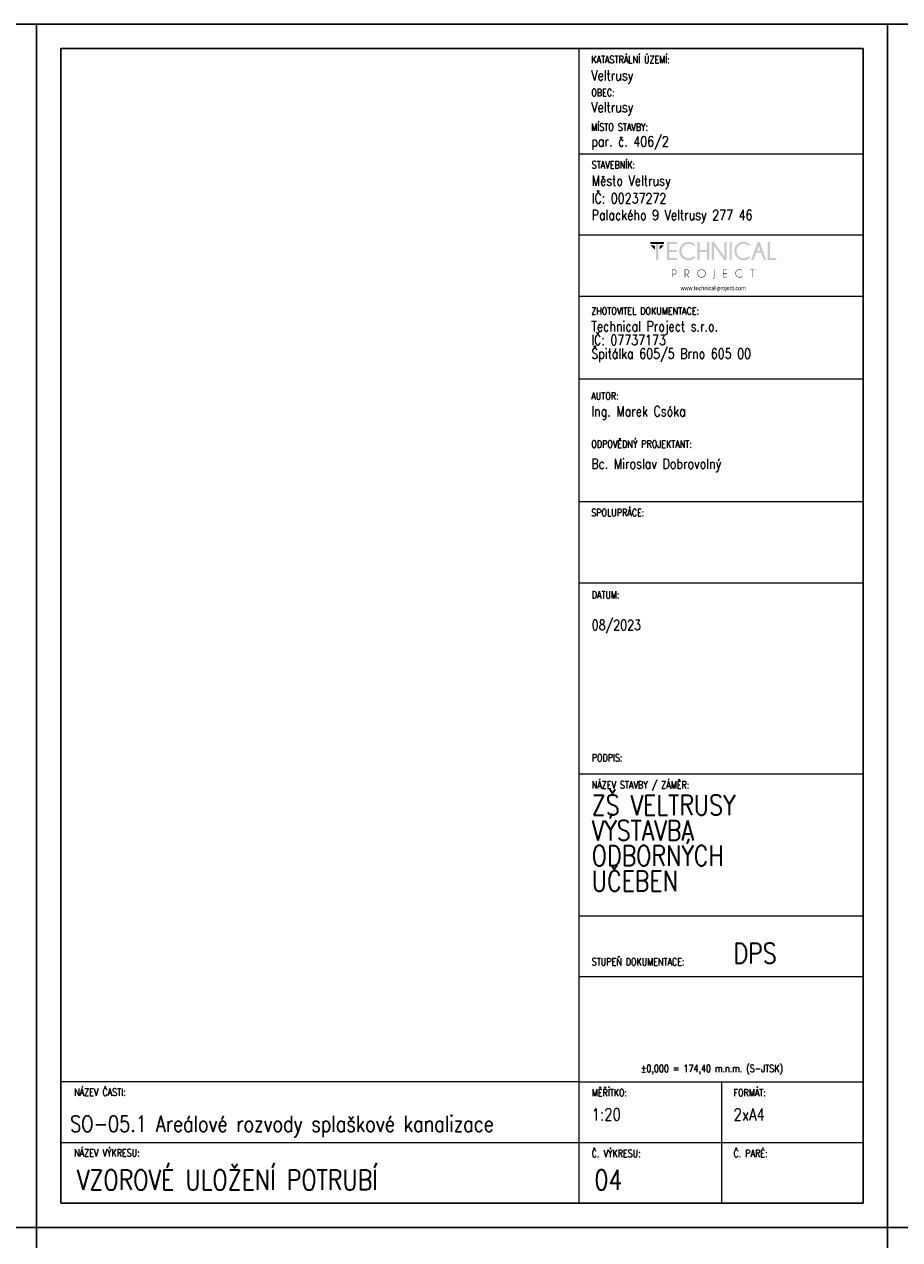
# Model space of a CAD drawing. Header units: millimetres. Extents: x -744 to 2301, y 2052 to 2943.
# Tile 19 of 31: x 828 to 1044, y 2643 to 2943. Entities that reach past the tile are written whole.
import ezdxf

# ---------------------------------------------------------------- set-up
doc = ezdxf.new("R2010")
doc.units = ezdxf.units.MM
doc.header["$MEASUREMENT"] = 0
doc.layers.add('NETISK', color=7, linetype='Continuous', plot=False)
doc.layers.add('TP_01_Rozpiska', color=7, linetype='Continuous', lineweight=5)
doc.layers.add('Znojmoprojekt - Popisy.Znojmoprojekt', color=7, linetype='Continuous')
doc.styles.add('GENERATED_STYLE_4', font='arial.ttf')
doc.styles.add('ROMANS', font='romans.shx', dxfattribs={"width": 0.8})

# ---------------------------------------------------------------- blocks, each defined once
blk = doc.blocks.new('*U24')
for p, q in [((-210, 291), (-210, 297)), ((-204, 297), (-210, 297)), ((0, 297), (-210, 297)), ((-210, 297), (-210, 0)), ((0, 0), (0, 297)), ((-6, 297), (0, 297)), ((-6, 291), (-204, 291)), ((-204, 291), (-204, 6)), ((-6, 6), (-6, 291)), ((-210, 6), (-210, 0)), ((-204, 6), (-6, 6)), ((-210, 0), (0, 0))]:
    blk.add_line(p, q)
blk = doc.blocks.new('A$C01D51CA2')
at = {"layer": 'TP_01_Rozpiska'}
for points in [[(-45.09, 17.59), (-45.09, 16.91), (-40.45, 16.91), (-40.45, 17.59)], [(-43.15, 17.03), (-43.15, 11.39), (-42.38, 11.39), (-42.38, 17.03)], [(-36.03, 17.59), (-36.03, 16.91), (-38.63, 16.91), (-38.63, 14.83), (-36.03, 14.83), (-36.03, 14.15), (-38.63, 14.15), (-38.63, 12.08), (-36.03, 12.08), (-36.03, 11.39), (-39.4, 11.39), (-39.4, 17.59)], [(-28.26, 14.15), (-28.26, 11.39), (-29.05, 11.39), (-29.05, 17.59), (-28.26, 17.59), (-28.26, 14.83), (-25.73, 14.83), (-25.73, 17.59), (-24.94, 17.59), (-24.94, 11.39), (-25.73, 11.39), (-25.73, 14.15)], [(-23.29, 17.59), (-19.78, 12.64), (-19.78, 17.59), (-19, 17.59), (-19, 11.39), (-19.86, 11.39), (-23.29, 16.22), (-23.29, 11.39), (-24.07, 11.39), (-24.07, 17.59)], [(-18, 17.59), (-18, 11.39), (-17.23, 11.39), (-17.23, 17.59)], [(-4.92, 11.41), (-4.92, 17.59), (-4.14, 17.59), (-4.14, 12.08), (-1.91, 12.08), (-1.91, 11.41)], [(-45.09, 16.5), (-43.58, 14.97), (-43.58, 16.09), (-43.97, 16.5)], [(-40.45, 16.5), (-41.97, 14.97), (-41.97, 16.09), (-41.57, 16.5)], [(-18.85, 8.23), (-18.85, 8.07), (-20.1, 8.07), (-20.1, 6.92), (-18.85, 6.92), (-18.85, 6.76), (-20.1, 6.76), (-20.1, 5.6), (-18.85, 5.6), (-18.85, 5.44), (-20.25, 5.44), (-20.25, 8.23)], [(-10.06, 8.07), (-10.06, 5.44), (-10.22, 5.44), (-10.22, 8.07), (-10.93, 8.07), (-10.93, 8.23), (-9.35, 8.23), (-9.35, 8.07)]]:
    blk.add_hatch(color=256, dxfattribs=at).paths.add_polyline_path(points)
h = blk.add_hatch(color=256, dxfattribs=at)
edge = h.paths.add_edge_path()
edge.add_line((-30.26, 12.76), (-29.72, 12.28))
edge.add_spline(control_points=[(-29.72, 12.28), (-30.41, 11.65), (-31.18, 11.32), (-32.02, 11.32), (-32.02, 11.32), (-32.93, 11.32), (-33.68, 11.64), (-34.31, 12.26), (-34.31, 12.26), (-34.93, 12.89), (-35.23, 13.63), (-35.23, 14.5), (-35.23, 14.5), (-35.23, 15.35), (-34.93, 16.09), (-34.31, 16.72), (-34.31, 16.72), (-33.68, 17.36), (-32.93, 17.67), (-32.02, 17.67), (-32.02, 17.67), (-31.18, 17.67), (-30.41, 17.34), (-29.72, 16.7)], knot_values=[0, 0, 0, 0, 0.041667, 0.041667, 0.041667, 0.041767, 0.083333, 0.083333, 0.083333, 0.083433, 0.125, 0.125, 0.125, 0.1251, 0.166667, 0.166667, 0.166667, 0.166767, 0.208333, 0.208333, 0.208333, 0.208433, 1, 1, 1, 1], degree=3, periodic=0)
edge.add_line((-29.72, 16.7), (-30.26, 16.22))
edge.add_spline(control_points=[(-30.26, 16.22), (-30.82, 16.73), (-31.41, 16.98), (-32.02, 16.98), (-32.02, 16.98), (-32.68, 16.98), (-33.25, 16.73), (-33.73, 16.26), (-33.73, 16.26), (-34.21, 15.78), (-34.45, 15.19), (-34.45, 14.5), (-34.45, 14.5), (-34.45, 13.79), (-34.21, 13.22), (-33.73, 12.72), (-33.73, 12.72), (-33.25, 12.25), (-32.68, 12.02), (-32.02, 12.02), (-32.02, 12.02), (-31.41, 12.02), (-30.82, 12.26), (-30.26, 12.76)], knot_values=[0, 0, 0, 0, 0.041667, 0.041667, 0.041667, 0.041767, 0.083333, 0.083333, 0.083333, 0.083433, 0.125, 0.125, 0.125, 0.1251, 0.166667, 0.166667, 0.166667, 0.166767, 0.208333, 0.208333, 0.208333, 0.208433, 1, 1, 1, 1], degree=3, periodic=0)
h = blk.add_hatch(color=256, dxfattribs=at)
edge = h.paths.add_edge_path()
edge.add_line((-11.41, 12.76), (-10.87, 12.28))
edge.add_spline(control_points=[(-10.87, 12.28), (-11.56, 11.65), (-12.33, 11.32), (-13.17, 11.32), (-13.17, 11.32), (-14.07, 11.32), (-14.83, 11.64), (-15.45, 12.26), (-15.45, 12.26), (-16.08, 12.89), (-16.37, 13.63), (-16.37, 14.5), (-16.37, 14.5), (-16.37, 15.35), (-16.08, 16.09), (-15.45, 16.72), (-15.45, 16.72), (-14.83, 17.36), (-14.07, 17.67), (-13.17, 17.67), (-13.17, 17.67), (-12.33, 17.67), (-11.56, 17.34), (-10.87, 16.7)], knot_values=[0, 0, 0, 0, 0.041667, 0.041667, 0.041667, 0.041767, 0.083333, 0.083333, 0.083333, 0.083433, 0.125, 0.125, 0.125, 0.1251, 0.166667, 0.166667, 0.166667, 0.166767, 0.208333, 0.208333, 0.208333, 0.208433, 1, 1, 1, 1], degree=3, periodic=0)
edge.add_line((-10.87, 16.7), (-11.41, 16.22))
edge.add_spline(control_points=[(-11.41, 16.22), (-11.97, 16.73), (-12.56, 16.98), (-13.17, 16.98), (-13.17, 16.98), (-13.82, 16.98), (-14.4, 16.73), (-14.88, 16.26), (-14.88, 16.26), (-15.35, 15.78), (-15.6, 15.19), (-15.6, 14.5), (-15.6, 14.5), (-15.6, 13.79), (-15.35, 13.22), (-14.88, 12.72), (-14.88, 12.72), (-14.4, 12.25), (-13.82, 12.02), (-13.17, 12.02), (-13.17, 12.02), (-12.56, 12.02), (-11.97, 12.26), (-11.41, 12.76)], knot_values=[0, 0, 0, 0, 0.041667, 0.041667, 0.041667, 0.041767, 0.083333, 0.083333, 0.083333, 0.083433, 0.125, 0.125, 0.125, 0.1251, 0.166667, 0.166667, 0.166667, 0.166767, 0.208333, 0.208333, 0.208333, 0.208433, 1, 1, 1, 1], degree=3, periodic=0)
h = blk.add_hatch(color=256, dxfattribs=at)
h.paths.add_polyline_path([(-7.4, 14.65), (-7.99, 16.29), (-8.6, 14.65)])
h.paths.add_polyline_path([(-7.64, 17.59), (-5.41, 11.41), (-6.21, 11.41), (-7.15, 13.97), (-8.83, 13.97), (-9.78, 11.41), (-10.6, 11.41), (-8.33, 17.59)])
h = blk.add_hatch(color=256, dxfattribs=at)
edge = h.paths.add_edge_path()
edge.add_line((-37.56, 8.07), (-37.56, 6.57))
edge.add_line((-37.56, 6.57), (-37.08, 6.57))
edge.add_spline(control_points=[(-37.08, 6.57), (-36.89, 6.57), (-36.71, 6.64), (-36.56, 6.79), (-36.56, 6.79), (-36.41, 6.94), (-36.34, 7.12), (-36.34, 7.33), (-36.34, 7.33), (-36.34, 7.53), (-36.41, 7.71), (-36.56, 7.86), (-36.56, 7.86), (-36.71, 8), (-36.89, 8.07), (-37.08, 8.07)], knot_values=[0, 0, 0, 0, 0.0625, 0.0625, 0.0625, 0.0626, 0.125, 0.125, 0.125, 0.1251, 0.1875, 0.1875, 0.1875, 0.1876, 1, 1, 1, 1], degree=3, periodic=0)
edge.add_line((-37.08, 8.07), (-37.56, 8.07))
edge = h.paths.add_edge_path()
edge.add_line((-37.56, 6.41), (-37.56, 5.44))
edge.add_line((-37.56, 5.44), (-37.73, 5.44))
edge.add_line((-37.73, 5.44), (-37.73, 8.23))
edge.add_line((-37.73, 8.23), (-36.99, 8.23))
edge.add_spline(control_points=[(-36.99, 8.23), (-36.77, 8.2), (-36.59, 8.12), (-36.44, 7.97), (-36.44, 7.97), (-36.28, 7.79), (-36.18, 7.58), (-36.18, 7.33), (-36.18, 7.33), (-36.18, 7.07), (-36.28, 6.85), (-36.44, 6.67), (-36.44, 6.67), (-36.62, 6.51), (-36.84, 6.41), (-37.08, 6.41)], knot_values=[0, 0, 0, 0, 0.0625, 0.0625, 0.0625, 0.0626, 0.125, 0.125, 0.125, 0.1251, 0.1875, 0.1875, 0.1875, 0.1876, 1, 1, 1, 1], degree=3, periodic=0)
edge.add_line((-37.08, 6.41), (-37.56, 6.41))
h = blk.add_hatch(color=256, dxfattribs=at)
edge = h.paths.add_edge_path()
edge.add_line((-33.17, 8.07), (-33.17, 6.57))
edge.add_line((-33.17, 6.57), (-32.71, 6.57))
edge.add_spline(control_points=[(-32.71, 6.57), (-32.5, 6.57), (-32.32, 6.64), (-32.17, 6.79), (-32.17, 6.79), (-32.02, 6.94), (-31.96, 7.12), (-31.96, 7.33), (-31.96, 7.33), (-31.96, 7.53), (-32.02, 7.71), (-32.17, 7.86), (-32.17, 7.86), (-32.32, 8), (-32.5, 8.07), (-32.71, 8.07)], knot_values=[0, 0, 0, 0, 0.0625, 0.0625, 0.0625, 0.0626, 0.125, 0.125, 0.125, 0.1251, 0.1875, 0.1875, 0.1875, 0.1876, 1, 1, 1, 1], degree=3, periodic=0)
edge.add_line((-32.71, 8.07), (-33.17, 8.07))
edge = h.paths.add_edge_path()
edge.add_line((-32.66, 6.41), (-33.17, 6.41))
edge.add_line((-33.17, 6.41), (-33.17, 5.44))
edge.add_line((-33.17, 5.44), (-33.34, 5.44))
edge.add_line((-33.34, 5.44), (-33.34, 8.23))
edge.add_line((-33.34, 8.23), (-32.61, 8.23))
edge.add_spline(control_points=[(-32.61, 8.23), (-32.4, 8.2), (-32.22, 8.12), (-32.07, 7.97), (-32.07, 7.97), (-31.89, 7.79), (-31.79, 7.58), (-31.79, 7.33), (-31.79, 7.33), (-31.79, 7.07), (-31.89, 6.85), (-32.07, 6.69), (-32.07, 6.69), (-32.19, 6.56), (-32.33, 6.48), (-32.48, 6.44)], knot_values=[0, 0, 0, 0, 0.0625, 0.0625, 0.0625, 0.0626, 0.125, 0.125, 0.125, 0.1251, 0.1875, 0.1875, 0.1875, 0.1876, 1, 1, 1, 1], degree=3, periodic=0)
edge.add_line((-32.48, 6.44), (-31.84, 5.44))
edge.add_line((-31.84, 5.44), (-32.04, 5.44))
edge.add_line((-32.04, 5.44), (-32.66, 6.41))
h = blk.add_hatch(color=256, dxfattribs=at)
edge = h.paths.add_edge_path()
edge.add_spline(control_points=[(-27.62, 8.12), (-27.98, 8.12), (-28.27, 7.99), (-28.52, 7.74), (-28.52, 7.74), (-28.77, 7.49), (-28.9, 7.2), (-28.9, 6.84), (-28.9, 6.84), (-28.9, 6.49), (-28.77, 6.2), (-28.52, 5.95), (-28.52, 5.95), (-28.27, 5.7), (-27.98, 5.57), (-27.62, 5.57), (-27.62, 5.57), (-27.27, 5.57), (-26.98, 5.7), (-26.73, 5.95), (-26.73, 5.95), (-26.47, 6.2), (-26.35, 6.49), (-26.35, 6.84), (-26.35, 6.84), (-26.35, 7.2), (-26.47, 7.49), (-26.73, 7.74), (-26.73, 7.74), (-26.98, 7.99), (-27.27, 8.12), (-27.62, 8.12)], knot_values=[0, 0, 0, 0, 0.03125, 0.03125, 0.03125, 0.03135, 0.0625, 0.0625, 0.0625, 0.0626, 0.09375, 0.09375, 0.09375, 0.09385, 0.125, 0.125, 0.125, 0.1251, 0.15625, 0.15625, 0.15625, 0.15635, 0.1875, 0.1875, 0.1875, 0.1876, 0.21875, 0.21875, 0.21875, 0.21885, 1, 1, 1, 1], degree=3, periodic=0)
edge = h.paths.add_edge_path()
edge.add_spline(control_points=[(-26.61, 7.86), (-26.33, 7.58), (-26.19, 7.23), (-26.19, 6.84), (-26.19, 6.84), (-26.19, 6.44), (-26.33, 6.11), (-26.61, 5.83), (-26.61, 5.83), (-26.89, 5.56), (-27.22, 5.41), (-27.62, 5.41), (-27.62, 5.41), (-28.01, 5.41), (-28.36, 5.56), (-28.64, 5.83), (-28.64, 5.83), (-28.91, 6.11), (-29.05, 6.44), (-29.05, 6.84), (-29.05, 6.84), (-29.05, 7.23), (-28.91, 7.58), (-28.64, 7.86), (-28.64, 7.86), (-28.36, 8.14), (-28.01, 8.28), (-27.62, 8.28), (-27.62, 8.28), (-27.22, 8.28), (-26.89, 8.14), (-26.61, 7.86)], knot_values=[0, 0, 0, 0, 0.03125, 0.03125, 0.03125, 0.03135, 0.0625, 0.0625, 0.0625, 0.0626, 0.09375, 0.09375, 0.09375, 0.09385, 0.125, 0.125, 0.125, 0.1251, 0.15625, 0.15625, 0.15625, 0.15635, 0.1875, 0.1875, 0.1875, 0.1876, 0.21875, 0.21875, 0.21875, 0.21885, 1, 1, 1, 1], degree=3, periodic=0)
h = blk.add_hatch(color=256, dxfattribs=at)
edge = h.paths.add_edge_path()
edge.add_spline(control_points=[(-23.19, 5.39), (-23.19, 5.24), (-23.24, 5.13), (-23.34, 5.05), (-23.34, 5.05), (-23.44, 4.95), (-23.56, 4.9), (-23.69, 4.9)], knot_values=[0, 0, 0, 0, 0.125, 0.125, 0.125, 0.1251, 1, 1, 1, 1], degree=3, periodic=0)
edge.add_line((-23.69, 4.9), (-23.69, 5.05))
edge.add_spline(control_points=[(-23.69, 5.05), (-23.59, 5.05), (-23.52, 5.08), (-23.44, 5.14), (-23.44, 5.14), (-23.39, 5.21), (-23.36, 5.29), (-23.36, 5.41)], knot_values=[0, 0, 0, 0, 0.125, 0.125, 0.125, 0.1251, 1, 1, 1, 1], degree=3, periodic=0)
edge.add_line((-23.36, 5.41), (-23.36, 8.23))
edge.add_line((-23.36, 8.23), (-23.19, 8.23))
edge.add_line((-23.19, 8.23), (-23.19, 5.39))
h = blk.add_hatch(color=256, dxfattribs=at)
edge = h.paths.add_edge_path()
edge.add_line((-13.73, 5.88), (-13.61, 5.79))
edge.add_spline(control_points=[(-13.61, 5.79), (-13.87, 5.54), (-14.2, 5.41), (-14.56, 5.41), (-14.56, 5.41), (-14.96, 5.41), (-15.3, 5.56), (-15.58, 5.83), (-15.58, 5.83), (-15.86, 6.11), (-15.99, 6.44), (-15.99, 6.84), (-15.99, 6.84), (-15.99, 7.23), (-15.86, 7.58), (-15.58, 7.86), (-15.58, 7.86), (-15.3, 8.14), (-14.96, 8.27), (-14.56, 8.27), (-14.56, 8.27), (-14.2, 8.27), (-13.87, 8.15), (-13.61, 7.89)], knot_values=[0, 0, 0, 0, 0.041667, 0.041667, 0.041667, 0.041767, 0.083333, 0.083333, 0.083333, 0.083433, 0.125, 0.125, 0.125, 0.1251, 0.166667, 0.166667, 0.166667, 0.166767, 0.208333, 0.208333, 0.208333, 0.208433, 1, 1, 1, 1], degree=3, periodic=0)
edge.add_line((-13.61, 7.89), (-13.73, 7.79))
edge.add_spline(control_points=[(-13.73, 7.79), (-13.97, 8), (-14.25, 8.1), (-14.56, 8.1), (-14.56, 8.1), (-14.93, 8.1), (-15.22, 7.99), (-15.47, 7.74), (-15.47, 7.74), (-15.72, 7.49), (-15.85, 7.2), (-15.85, 6.84), (-15.85, 6.84), (-15.85, 6.49), (-15.72, 6.2), (-15.47, 5.95), (-15.47, 5.95), (-15.22, 5.7), (-14.93, 5.57), (-14.56, 5.57), (-14.56, 5.57), (-14.25, 5.57), (-13.97, 5.67), (-13.73, 5.88)], knot_values=[0, 0, 0, 0, 0.041667, 0.041667, 0.041667, 0.041767, 0.083333, 0.083333, 0.083333, 0.083433, 0.125, 0.125, 0.125, 0.1251, 0.166667, 0.166667, 0.166667, 0.166767, 0.208333, 0.208333, 0.208333, 0.208433, 1, 1, 1, 1], degree=3, periodic=0)
at = {"layer": 'Znojmoprojekt - Popisy.Znojmoprojekt', "color": 7, "linetype": 'Continuous', "lineweight": 13, "insert": (-23.61, 1.59), "char_height": 1.5, "width": 19.5072, "attachment_point": 5, "style": 'GENERATED_STYLE_4'}
blk.add_mtext('\\A1;{\\fBahnschrift Light|b0|i0|c238|p34;\\W0.75;www.technical-project.com}', dxfattribs=at)

msp = doc.modelspace()

# ---------------------------------------------------------------- linework, layer by layer
at = {"layer": 'TP_01_Rozpiska'}
for p, q in [((964.88, 2651.81), (964.88, 2936.81)), ((964.88, 2910.81), (1034.98, 2910.81)), ((964.88, 2890.81), (1034.88, 2890.81)), ((964.88, 2875.74), (1034.88, 2875.74)), ((964.88, 2855.29), (1034.88, 2855.29)), ((964.88, 2824.98), (1034.88, 2824.98)), ((964.88, 2804.98), (1034.88, 2804.98)), ((964.88, 2757.78), (1034.98, 2757.78)), ((964.88, 2722.78), (1034.98, 2722.78)), ((964.88, 2681.81), (836.98, 2681.81)), ((836.98, 2651.81), (836.98, 2681.81)), ((964.88, 2681.81), (1034.98, 2681.81)), ((999.98, 2681.81), (999.98, 2651.81)), ((836.98, 2666.81), (1034.98, 2666.81))]:
    msp.add_line(p, q, dxfattribs=at)
at = {"layer": 'TP_01_Rozpiska', "color": 7, "linetype": 'Continuous', "lineweight": 13}
msp.add_line((964.88, 2707.78), (1034.98, 2707.78), dxfattribs=at)

# ---------------------------------------------------------------- block references
at = {"xscale": 0.7200000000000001, "yscale": 0.7200000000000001, "zscale": 0.7200000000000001}
msp.add_blockref('A$C01D51CA2', (1014.95, 2876.4), dxfattribs=at)
at = {"layer": 'NETISK'}
for p in [(830.98, 2645.81), (1040.98, 2645.81), (1250.98, 2645.81), (830.98, 2348.81), (1040.98, 2348.81), (1250.98, 2348.81)]:
    msp.add_blockref('*U24', p, dxfattribs=at)

# ---------------------------------------------------------------- texts
at = {"color": 7, "linetype": 'Continuous', "lineweight": 0, "char_height": 1.8, "attachment_point": 1, "style": 'ROMANS'}
for s, insert in [('\\A1;KATASTRÁLNÍ ÚZEMÍ:', (967.88, 2935)), ('\\A1;OBEC:', (967.88, 2926.84)), ('\\A1;MÍSTO STAVBY:', (967.88, 2918.33)), ('\\A1;STAVEBNÍK:', (967.98, 2909)), ('\\A1;ZHOTOVITEL DOKUMENTACE:', (967.88, 2872.94)), ('\\A1;AUTOR:', (967.88, 2851.96)), ('\\A1;ODPOVĚDNÝ PROJEKTANT:', (967.88, 2840.1)), ('\\A1;SPOLUPRÁCE:', (967.88, 2823.17)), ('\\A1;DATUM:', (967.98, 2802.88)), ('\\A1;PODPIS:', (967.98, 2762.66)), ('\\A1;NÁZEV STAVBY / ZÁMĚR:', (967.98, 2755.97)), ('\\A1;STUPEŇ DOKUMENTACE:', (967.98, 2712.3)), ('\\A1;±0,000 = 174,40 m.n.m. (S-JTSK)', (980.12, 2685.98)), ('\\A1;NÁZEV ČASTI:', (840.29, 2680.14)), ('\\A1;{\\Fromand|c238;MĚŘÍTKO:}', (967.98, 2680)), ('\\A1;FORMÁT:', (1002.98, 2680)), ('\\A1;NÁZEV VÝKRESU:', (840.29, 2665.14)), ('\\A1;{\\Fromand|c238;Č. VÝKRESU:}', (967.98, 2665)), ('\\A1;{\\Fromand|c238;Č. PARÉ:}', (1002.98, 2665))]:
    msp.add_mtext(s, dxfattribs=dict(at, insert=insert))
at = {"color": 7, "linetype": 'Continuous', "lineweight": 25, "style": 'ROMANS'}
for s, insert, char_height, attachment_point in [('\\A1;Veltrusy', (967.88, 2928.12), 2.5, 7), ('\\A1;Veltrusy', (967.88, 2920.26), 2.5, 7), ('\\A1;par. č. 406/2', (967.88, 2911.81), 2.5, 7), ('\\A1;Město Veltrusy', (967.98, 2902.12), 2.5, 7), ('\\A1;IČ: 00237272', (967.98, 2898.6), 2.5, 7), ('\\A1;Palackého 9 Veltrusy 277 46', (967.98, 2893.65), 2.5, 7), ('\\A1;Ing. Marek Csóka', (967.88, 2848.54), 2.5, 1), ('\\A1;08/2023', (967.98, 2795.8), 2.5, 1), ('\\A1;DPS', (1002.98, 2715.96), 5, 1), ('\\A1;SO-05.1 Areálové rozvody splaškové kanalizace', (839.3, 2673.42), 4, 1), ('\\A1;1:20', (967.98, 2675.21), 3, 1), ('\\A1;2xA4', (1002.98, 2675.19), 3, 1), ('\\A1;VZOROVÉ ULOŽENÍ POTRUBÍ', (840.96, 2660.08), 5, 1), ('\\A1;04', (968.68, 2660.08), 5, 1)]:
    msp.add_mtext(s, dxfattribs=dict(at, insert=insert, char_height=char_height, attachment_point=attachment_point))
at = {"color": 7, "linetype": 'Continuous', "lineweight": 25, "char_height": 2.5, "attachment_point": 1, "style": 'ROMANS'}
for s, insert, line_spacing_factor in [('\\A1;Technical Project s.r.o.\\PIČ: 07737173\\PŠpitálka 605/5 Brno 605 00', (967.88, 2869.52), 0.811616), ('\\A1;Bc. Miroslav Dobrovolný', (967.88, 2835.59), 0.783211)]:
    msp.add_mtext(s, dxfattribs=dict(at, insert=insert, line_spacing_factor=line_spacing_factor))
at = {"color": 7, "linetype": 'Continuous', "lineweight": 25, "insert": (967.98, 2752.57), "char_height": 5, "width": 48.0061, "attachment_point": 1, "line_spacing_factor": 0.75, "style": 'ROMANS'}
msp.add_mtext('\\A1;ZŠ VELTRUSY  VÝSTAVBA \\PODBORNÝCH \\PUČEBEN', dxfattribs=at)

doc.saveas('drawing.dxf')
